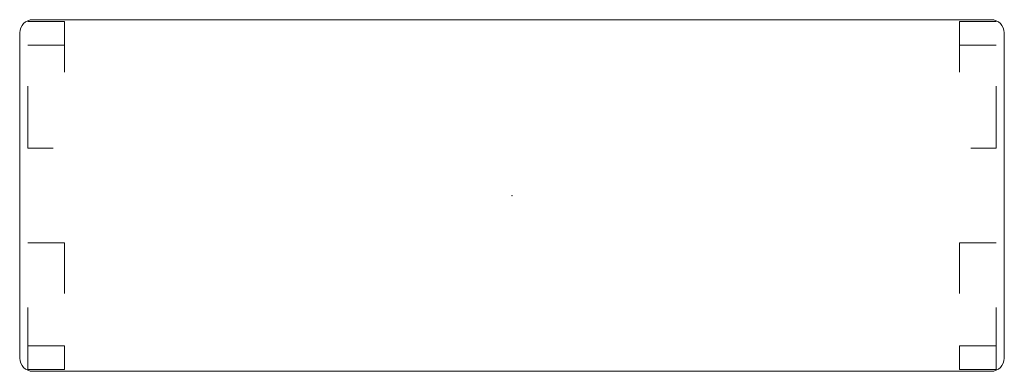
# Model space of a CAD drawing. Header units: metres. Extents: x -0.56 to 0.56, y -0.2 to 0.2.
import ezdxf

# ---------------------------------------------------------------- set-up
doc = ezdxf.new("R2010")
doc.units = ezdxf.units.M
doc.header["$MEASUREMENT"] = 0
doc.linetypes.add('Dash Style-1', pattern=[0.10582, 0.0529, -0.05292])
doc.layers.add('72_ARTEK_AKFURNITURE_D2_ARTEK', color=7, linetype='Continuous', true_color=0x000000)
doc.layers.add('72_ARTEK_AKFURNITURE_D2_CH_FOOT_UNDER', color=8, linetype='Dash Style-1', lineweight=5)
doc.layers.add('72_ARTEK_AKFURNITURE_D2SNAP', color=1, linetype='Continuous', lineweight=18)
doc.layers.add('72_ARTEK_INSERT', color=7, linetype='Continuous')

# ---------------------------------------------------------------- blocks, each defined once
blk = doc.blocks.new('72_ARTEK_AKFURNITURE_D2_BENCH_153A_SOLID_TOP')
at = {"layer": '72_ARTEK_AKFURNITURE_D2_ARTEK', "linetype": 'Continuous', "lineweight": 5}
blk.add_lwpolyline([(-0.562405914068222, -0.1860000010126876, 0.414213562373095), (-0.547405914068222, -0.2010000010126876), (0.547405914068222, -0.2010000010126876, 0.414213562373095), (0.562405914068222, -0.1860000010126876), (0.562405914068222, 0.1860000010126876, 0.414213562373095), (0.547405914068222, 0.2010000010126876), (-0.547405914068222, 0.2010000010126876, 0.414213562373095), (-0.562405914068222, 0.1860000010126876)], format="xyb", close=True, dxfattribs=at)
blk = doc.blocks.new('72_ARTEK_AKFURNITURE_D2_BENCH_153A_FOOT_UNDER')
at = {"layer": '72_ARTEK_AKFURNITURE_D2_CH_FOOT_UNDER', "flags": 128}
for points in [[(-0.5531875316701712, 0.199), (-0.5111875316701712, 0.199), (-0.5111875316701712, 0.0539999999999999), (-0.5531875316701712, 0.0539999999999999)], [(-0.5531875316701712, 0.1719999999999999), (-0.5111875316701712, 0.1719999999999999), (-0.5111875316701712, 0.199), (-0.5531875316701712, 0.199)], [(0.5531875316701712, 0.199), (0.5111875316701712, 0.199), (0.5111875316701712, 0.0539999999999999), (0.5531875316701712, 0.0539999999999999)], [(0.5531875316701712, 0.1719999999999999), (0.5111875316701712, 0.1719999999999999), (0.5111875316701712, 0.199), (0.5531875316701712, 0.199)], [(-0.5531875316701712, -0.0540000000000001), (-0.5111875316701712, -0.0540000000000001), (-0.5111875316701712, -0.1990000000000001), (-0.5531875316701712, -0.1990000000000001)], [(0.5531875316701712, -0.0540000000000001), (0.5111875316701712, -0.0540000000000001), (0.5111875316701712, -0.1990000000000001), (0.5531875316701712, -0.1990000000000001)], [(-0.5531875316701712, -0.1719999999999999), (-0.5111875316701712, -0.1719999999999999), (-0.5111875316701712, -0.199), (-0.5531875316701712, -0.199)], [(0.5531875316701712, -0.1719999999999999), (0.5111875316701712, -0.1719999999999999), (0.5111875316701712, -0.199), (0.5531875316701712, -0.199)]]:
    blk.add_lwpolyline(points, close=True, dxfattribs=at)
at = {"layer": '72_ARTEK_AKFURNITURE_D2SNAP', "linetype": 'Continuous', "lineweight": 5}
blk.add_point((0, 0), dxfattribs=at)
blk.add_point((0, 0), dxfattribs=at)
blk = doc.blocks.new('72artek_akfurniture2AD08E7B7B54649879ADC63D8217F8D08')
for name in ['72_ARTEK_AKFURNITURE_D2_BENCH_153A_SOLID_TOP', '72_ARTEK_AKFURNITURE_D2_BENCH_153A_FOOT_UNDER']:
    blk.add_blockref(name, (0, 0))
blk = doc.blocks.new('XCAD03254DF147101989EADC21513FDEC26923')
at = {"color": 7}
blk.add_blockref('72artek_akfurniture2AD08E7B7B54649879ADC63D8217F8D08', (0, 0), dxfattribs=at)

msp = doc.modelspace()

# ---------------------------------------------------------------- block references
at = {"layer": '72_ARTEK_INSERT'}
msp.add_blockref('XCAD03254DF147101989EADC21513FDEC26923', (0, 0), dxfattribs=at)

doc.saveas('drawing.dxf')
